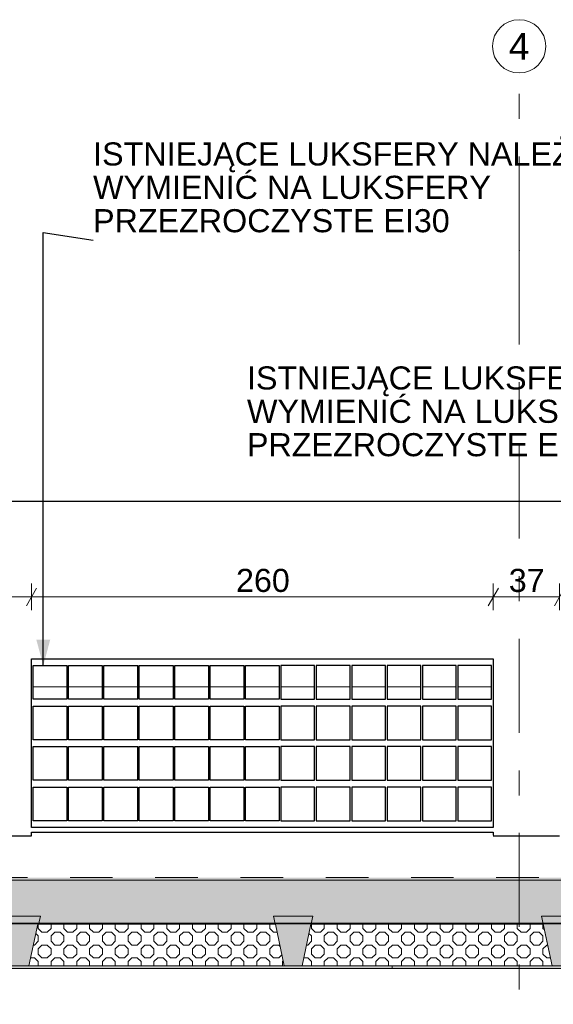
# Model space of a CAD drawing. Header units: centimetres. Extents: x -396 to 14490, y -515 to 1122.
# Tile 69 of 73: x 12446 to 12747, y 497 to 1052. Entities that reach past the tile are written whole.
import ezdxf
from ezdxf.enums import TextEntityAlignment as Align

# ---------------------------------------------------------------- set-up
doc = ezdxf.new("R2010")
doc.units = ezdxf.units.CM
doc.header["$MEASUREMENT"] = 0
for name, pattern in [('Przerywana (2)', [48, 24, -24]), ('Przerywana podwójnie', [109.361107, 52.916665, -21.166666, 14.111111, -21.166666]), ('Wipeout_Contour', [100, 0, -100])]:
    doc.linetypes.add(name, pattern=pattern)
for name, color, linetype, lineweight in [('0_Nr_pióra__13', 7, 'Continuous', 25), ('280-A Dachy Powłoki_Nr_pióra__29', 7, 'Continuous', 20), ('280-A Dachy Powłoki_Nr_pióra__69', 7, 'Continuous', 20), ('299-A Wymiary Opisy_Nr_pióra__11', 7, 'Continuous', 0), ('410-K Osie główne_Nr_pióra__11', 7, 'Continuous', 0), ('410-K Osie główne_Nr_pióra__7', 7, 'Continuous', 20), ('420-K Ściany_Nr_pióra__13', 7, 'Continuous', 25), ('450-K Belki nośne_Nr_pióra__2', 7, 'Continuous', 20), ('450-K Belki_Nr_pióra__13', 7, 'Continuous', 25), ('460 - Stropy_Nr_pióra__12', 7, 'Continuous', 13), ('Nowe_199-Z Wymiary i opisy_Nr_pióra__135', 5, 'Continuous', 20), ('Nowe_420 - Wełna mineralna_Nr_pióra__135', 5, 'Continuous', 0), ('Nowe_Okna Archicada_Nr_pióra__135', 5, 'Continuous', 20), ('Rozbiórka_Okna Archicada_Nr_pióra__13', 7, 'Continuous', 25)]:
    doc.layers.add(name, color=color, linetype=linetype, lineweight=lineweight)
for name, color, linetype in [('280-A Dachy Powłoki', 7, 'Continuous'), ('299-A Wymiary Opisy', 7, 'Continuous'), ('410-K Osie główne', 7, 'Continuous'), ('420-K Ściany', 7, 'Continuous'), ('450-K Belki', 7, 'Continuous'), ('450-K Belki nośne', 7, 'Continuous'), ('460 - Stropy', 7, 'Continuous'), ('Nowe_420 - Wełna mineralna', 7, 'Continuous'), ('Nowe_Okna Archicada', 7, 'Continuous'), ('Rozbiórka_Okna Archicada', 7, 'Continuous')]:
    doc.layers.add(name, color=color, linetype=linetype)
doc.layers.add('280-A Dachy Powłoki_Nr_pióra__49', color=7, linetype='Continuous', lineweight=20, true_color=0xcfd8da)
doc.layers.add('280-A Dachy Powłoki_Nr_pióra__92', color=7, linetype='Continuous', lineweight=20, true_color=0xdfdfdf)
doc.styles.add('STYL_AUTOMATYCZNY_1', font='arial.ttf')
doc.styles.add('STYL_AUTOMATYCZNY_2', font='arial.ttf')
doc.dimstyles.new('STYL_AUTOMATYCZNY__1', dxfattribs={"dimtxt": 13, "dimasz": 7.6, "dimexe": 0.18, "dimexo": 0.0625, "dimgap": 0, "dimtad": 1, "dimtih": 1, "dimtoh": 1, "dimdec": 0, "dimzin": 0, "dimdsep": 46, "dimtxsty": 'STYL_AUTOMATYCZNY_1', "dimblk": 'ARROWHEAD_2', "dimblk1": 'ARROWHEAD_2', "dimblk2": 'ARROWHEAD_2', "dimcen": 0.09, "dimclrd": 7, "dimclre": 7, "dimclrt": 7, "dimadec": 0, "dimazin": 0, "dimtfac": 1, "dimtdec": 4, "dimtmove": 0, "dimatfit": 3, "dimfxl": 0, "dimtolj": 1, "dimtzin": 0, "dimarcsym": 0})
doc.dimstyles.new('STYL_AUTOMATYCZNY__2', dxfattribs={"dimtxt": 13, "dimasz": 7.6, "dimexe": 0.18, "dimexo": 0.0625, "dimgap": 0, "dimtad": 1, "dimdec": 0, "dimzin": 0, "dimdsep": 46, "dimtxsty": 'STYL_AUTOMATYCZNY_1', "dimblk": 'ARROWHEAD_2', "dimblk1": 'ARROWHEAD_2', "dimblk2": 'ARROWHEAD_2', "dimcen": 0.09, "dimclrd": 7, "dimclre": 7, "dimclrt": 7, "dimadec": 0, "dimazin": 0, "dimtfac": 1, "dimtdec": 4, "dimtmove": 0, "dimatfit": 3, "dimfxl": 0, "dimtolj": 1, "dimtzin": 0, "dimarcsym": 0})
doc.dimstyles.new('STYL_AUTOMATYCZNY__3', dxfattribs={"dimtxt": 0.18, "dimasz": 14.592, "dimexe": 0.18, "dimexo": 0.0625, "dimgap": 0, "dimtad": 0, "dimtih": 1, "dimtoh": 1, "dimdec": 4, "dimzin": 0, "dimdsep": 46, "dimcen": 0.09, "dimadec": 0, "dimazin": 0, "dimtfac": 1, "dimtdec": 4, "dimtmove": 0, "dimatfit": 3, "dimldrblk": 'ARROWHEAD_5', "dimfxl": 0, "dimtolj": 1, "dimtzin": 0, "dimarcsym": 0})

# ---------------------------------------------------------------- blocks, each defined once
blk = doc.blocks.new('ElemPrzekroju_120_2', base_point=(13661.33, 21.87))
at = {"layer": '450-K Belki nośne', "linetype": 'Continuous', "lineweight": 0, "true_color": 0x000000}
blk.add_hatch(color=18, dxfattribs=at).paths.add_polyline_path([(12740.13, 547.01), (12746.13, 518.9), (12756.13, 518.9), (12762.13, 547)])
at = {"layer": '450-K Belki nośne_Nr_pióra__2', "color": 7, "linetype": 'Continuous', "lineweight": 20}
for p, q in [((12740.13, 547.01), (12746.13, 518.9)), ((12740.13, 547.01), (12762.13, 547)), ((12762.13, 547), (12756.13, 518.9)), ((12746.13, 518.9), (12756.13, 518.9))]:
    blk.add_line(p, q, dxfattribs=at)
blk = doc.blocks.new('ElemPrzekroju_133_2', base_point=(13661.33, 21.87))
at = {"layer": '450-K Belki nośne', "linetype": 'Continuous', "lineweight": 0, "true_color": 0x000000}
blk.add_hatch(color=18, dxfattribs=at).paths.add_polyline_path([(12451.41, 518.9), (12457.91, 547), (12421.91, 547.01), (12428.41, 518.9)])
at = {"layer": '450-K Belki nośne_Nr_pióra__2', "color": 7, "linetype": 'Continuous', "lineweight": 20}
for p, q in [((12421.91, 547.01), (12428.41, 518.9)), ((12421.91, 547.01), (12457.91, 547)), ((12457.91, 547), (12451.41, 518.9)), ((12428.41, 518.9), (12451.41, 518.9))]:
    blk.add_line(p, q, dxfattribs=at)
blk = doc.blocks.new('ElemPrzekroju_135_2', base_point=(13661.33, 21.87))
at = {"layer": '450-K Belki nośne', "linetype": 'Continuous', "lineweight": 0, "true_color": 0x000000}
blk.add_hatch(color=18, dxfattribs=at).paths.add_polyline_path([(12589.28, 547.01), (12595.28, 518.9), (12605.28, 518.9), (12611.28, 547)])
at = {"layer": '450-K Belki nośne_Nr_pióra__2', "color": 7, "linetype": 'Continuous', "lineweight": 20}
for p, q in [((12589.28, 547.01), (12595.28, 518.9)), ((12589.28, 547.01), (12611.28, 547)), ((12611.28, 547), (12605.28, 518.9)), ((12595.28, 518.9), (12605.28, 518.9))]:
    blk.add_line(p, q, dxfattribs=at)
blk = doc.blocks.new('ElemPrzekroju_141_2', base_point=(13661.33, 21.87))
at = {"layer": '280-A Dachy Powłoki', "linetype": 'Continuous', "lineweight": 0, "true_color": 0x000000}
for points in [[(10655.13, 568.46), (10655.13, 566.96), (13601.85, 567.28), (13601.85, 568.79)], [(10655.13, 542.87), (10786.52, 542.88), (10785.64, 547.01), (10807.64, 547), (10806.76, 542.88), (10937.42, 542.9), (10936.54, 547.01), (10958.54, 547), (10957.66, 542.9), (11087.4, 542.91), (11086.53, 547.01), (11108.53, 547), (11107.65, 542.92), (11239.85, 542.93), (11238.98, 547.01), (11260.98, 547), (11260.11, 542.93), (11388.64, 542.95), (11387.78, 547.01), (11409.78, 547), (11408.91, 542.95), (11536.11, 542.96), (11535.25, 547.01), (11557.25, 547), (11556.38, 542.97), (11688.94, 542.98), (11688.08, 547.01), (11710.08, 547), (11709.22, 542.98), (11837.84, 543), (11836.99, 547.01), (11858.99, 547), (11858.13, 543), (11988.54, 543.01), (11987.69, 547.01), (12009.69, 547), (12008.84, 543.02), (12146.24, 543.03), (12145.39, 547.01), (12167.39, 547), (12166.54, 543.03), (12303.71, 543.05), (12302.86, 547.01), (12324.86, 547), (12324.02, 543.05), (12422.82, 543.06), (12421.91, 547.01), (12457.91, 547), (12457, 543.06), (12590.12, 543.08), (12589.28, 547.01), (12611.28, 547), (12610.44, 543.08), (12740.97, 543.1), (12740.13, 547.01), (12762.13, 547), (12761.3, 543.1), (12891.48, 543.11), (12890.58, 547.01), (12926.58, 547), (12925.68, 543.12), (13025.3, 543.13), (13024.41, 547.01), (13060.41, 547), (13059.51, 543.13), (13192, 543.15), (13191.18, 547.01), (13213.18, 547), (13212.35, 543.15), (13342.54, 543.16), (13341.72, 547.01), (13363.72, 547), (13362.9, 543.16), (13492.58, 543.18), (13491.76, 547.01), (13513.76, 547), (13512.94, 543.18), (13601.85, 543.19), (13601.85, 567.28), (10655.13, 566.96)], [(12457, 543.06), (12456.88, 542.56), (12590.23, 542.58), (12590.12, 543.08)], [(12610.34, 542.58), (12741.07, 542.59), (12740.97, 543.1), (12610.44, 543.08)]]:
    blk.add_hatch(color=18, dxfattribs=at).paths.add_polyline_path(points)
at = {"layer": '280-A Dachy Powłoki_Nr_pióra__29', "color": 7, "linetype": 'Przerywana (2)', "lineweight": 20}
blk.add_line((13602.62, 568.79), (10653.68, 568.46), dxfattribs=at)
at = {"layer": '280-A Dachy Powłoki_Nr_pióra__29', "color": 7, "linetype": 'Continuous', "lineweight": 20}
blk.add_line((13602.63, 543.19), (10653.68, 542.87), dxfattribs=at)
at = {"layer": '280-A Dachy Powłoki_Nr_pióra__49', "color": 254, "linetype": 'Continuous', "lineweight": 20, "true_color": 0xcfd8da}
blk.add_line((13602.63, 542.69), (10653.68, 542.36), dxfattribs=at)
at = {"layer": '280-A Dachy Powłoki_Nr_pióra__69', "color": 7, "linetype": 'Continuous', "lineweight": 20}
blk.add_line((13602.62, 567.28), (10653.68, 566.96), dxfattribs=at)
blk = doc.blocks.new('ElemPrzekroju_168_2', base_point=(13661.33, 21.87))
at = {"layer": '280-A Dachy Powłoki_Nr_pióra__92', "color": 254, "linetype": 'Continuous', "lineweight": 20, "true_color": 0xdfdfdf}
for p, q in [((12472.85, 676.19), (12453.86, 676.19)), ((12492.78, 676.19), (12473.79, 676.19)), ((12512.71, 676.19), (12493.72, 676.19)), ((12532.63, 676.19), (12513.65, 676.19)), ((12552.56, 676.19), (12533.57, 676.19)), ((12572.49, 676.19), (12553.5, 676.19)), ((12592.42, 676.19), (12573.43, 676.19)), ((12612.35, 676.19), (12593.36, 676.19)), ((12632.28, 676.19), (12613.29, 676.19)), ((12652.2, 676.19), (12633.22, 676.19)), ((12672.13, 676.19), (12653.15, 676.19)), ((12692.06, 676.19), (12673.07, 676.19)), ((12711.99, 676.19), (12693, 676.19))]:
    blk.add_line(p, q, dxfattribs=at)
blk = doc.blocks.new('ElemPrzekroju_169_2', base_point=(13661.33, 21.87))
at = {"layer": '420-K Ściany_Nr_pióra__13', "color": 7, "linetype": 'Continuous', "lineweight": 25}
blk.add_line((13345.55, 780.54), (12142.56, 780.54), dxfattribs=at)
blk = doc.blocks.new('ElemPrzekroju_177_2', base_point=(13661.33, 21.87))
at = {"layer": 'Rozbiórka_Okna Archicada_Nr_pióra__13', "color": 7, "linetype": 'Continuous', "lineweight": 25}
for p, q in [((12452.95, 691.87), (12712.95, 691.87)), ((12452.95, 596.87), (12452.95, 691.87)), ((12712.95, 691.87), (12712.95, 596.87)), ((12712.95, 596.87), (12452.95, 596.87))]:
    blk.add_line(p, q, dxfattribs=at)
blk = doc.blocks.new('ElemPrzekroju_218_2', base_point=(13661.33, 21.87))
at = {"layer": '450-K Belki_Nr_pióra__13', "color": 7, "linetype": 'Continuous', "lineweight": 25}
blk.add_line((12609.77, 539.94), (12741.64, 539.94), dxfattribs=at)
blk = doc.blocks.new('ElemPrzekroju_219_2', base_point=(13661.33, 21.87))
at = {"layer": '450-K Belki_Nr_pióra__13', "color": 7, "linetype": 'Continuous', "lineweight": 25}
blk.add_line((12456.28, 539.94), (12590.79, 539.94), dxfattribs=at)
blk = doc.blocks.new('ElemPrzekroju_229_2', base_point=(13661.33, 21.87))
at = {"layer": '460 - Stropy_Nr_pióra__12', "color": 7, "linetype": 'Continuous', "lineweight": 13}
for p, q in [((12590.94, 539.24), (12456.11, 539.24)), ((12741.79, 539.24), (12609.62, 539.24)), ((12593.67, 526.44), (12453.15, 526.44)), ((12744.52, 526.44), (12606.89, 526.44))]:
    blk.add_line(p, q, dxfattribs=at)
blk = doc.blocks.new('ElemPrzekroju_259_2', base_point=(13661.33, 21.87))
at = {"layer": 'Nowe_Okna Archicada_Nr_pióra__135', "color": 5, "linetype": 'Continuous', "lineweight": 25}
for p, q in [((12453.86, 669.07), (12453.86, 688.07)), ((12453.86, 688.07), (12472.86, 688.07)), ((12472.84, 688.07), (12472.84, 669.07)), ((12472.86, 688.07), (12472.86, 669.07)), ((12473.79, 669.07), (12473.79, 688.07)), ((12473.79, 688.07), (12492.79, 688.07)), ((12492.77, 688.07), (12492.77, 669.07)), ((12492.79, 688.07), (12492.79, 669.07)), ((12493.72, 669.07), (12493.72, 688.07)), ((12493.72, 688.07), (12512.72, 688.07)), ((12512.7, 688.07), (12512.7, 669.07)), ((12512.72, 688.07), (12512.72, 669.07)), ((12513.65, 669.07), (12513.65, 688.07)), ((12513.65, 688.07), (12532.65, 688.07)), ((12532.63, 688.07), (12532.63, 669.07)), ((12532.65, 688.07), (12532.65, 669.07)), ((12533.57, 669.07), (12533.57, 688.07)), ((12533.57, 688.07), (12552.57, 688.07)), ((12552.56, 688.07), (12552.56, 669.07)), ((12552.57, 688.07), (12552.57, 669.07)), ((12553.5, 669.07), (12553.5, 688.07)), ((12553.5, 688.07), (12572.5, 688.07)), ((12572.48, 688.07), (12572.48, 669.07)), ((12572.5, 688.07), (12572.5, 669.07)), ((12573.43, 669.07), (12573.43, 688.07)), ((12573.43, 688.07), (12592.43, 688.07)), ((12592.41, 688.07), (12592.41, 669.07)), ((12592.43, 688.07), (12592.43, 669.07)), ((12612.36, 688.07), (12593.36, 688.07)), ((12593.36, 688.07), (12593.36, 669.07)), ((12612.34, 669.07), (12612.34, 688.07)), ((12612.36, 669.07), (12612.36, 688.07)), ((12632.29, 688.07), (12613.29, 688.07)), ((12613.29, 688.07), (12613.29, 669.07)), ((12632.27, 669.07), (12632.27, 688.07)), ((12632.29, 669.07), (12632.29, 688.07)), ((12652.22, 688.07), (12633.22, 688.07)), ((12633.22, 688.07), (12633.22, 669.07)), ((12652.2, 669.07), (12652.2, 688.07)), ((12652.22, 669.07), (12652.22, 688.07)), ((12672.15, 688.07), (12653.15, 688.07)), ((12653.15, 688.07), (12653.15, 669.07)), ((12672.13, 669.07), (12672.13, 688.07)), ((12672.15, 669.07), (12672.15, 688.07)), ((12692.07, 688.07), (12673.07, 688.07)), ((12673.07, 688.07), (12673.07, 669.07)), ((12692.06, 669.07), (12692.06, 688.07)), ((12692.07, 669.07), (12692.07, 688.07)), ((12712, 688.07), (12693, 688.07)), ((12693, 688.07), (12693, 669.07)), ((12711.98, 669.07), (12711.98, 688.07)), ((12712, 669.07), (12712, 688.07)), ((12712.93, 691.87), (12712.93, 596.87)), ((12472.86, 669.07), (12453.86, 669.07)), ((12492.79, 669.07), (12473.79, 669.07)), ((12512.72, 669.07), (12493.72, 669.07)), ((12532.65, 669.07), (12513.65, 669.07)), ((12552.57, 669.07), (12533.57, 669.07)), ((12572.5, 669.07), (12553.5, 669.07)), ((12592.43, 669.07), (12573.43, 669.07)), ((12593.36, 669.07), (12612.36, 669.07)), ((12613.29, 669.07), (12632.29, 669.07)), ((12633.22, 669.07), (12652.22, 669.07)), ((12653.15, 669.07), (12672.15, 669.07)), ((12673.07, 669.07), (12692.07, 669.07)), ((12693, 669.07), (12712, 669.07)), ((12453.86, 646.27), (12453.86, 665.27)), ((12453.86, 665.27), (12472.86, 665.27)), ((12472.84, 665.27), (12472.84, 646.27)), ((12472.86, 665.27), (12472.86, 646.27)), ((12473.79, 646.27), (12473.79, 665.27)), ((12473.79, 665.27), (12492.79, 665.27)), ((12492.77, 665.27), (12492.77, 646.27)), ((12492.79, 665.27), (12492.79, 646.27)), ((12493.72, 646.27), (12493.72, 665.27)), ((12493.72, 665.27), (12512.72, 665.27)), ((12512.7, 665.27), (12512.7, 646.27)), ((12512.72, 665.27), (12512.72, 646.27)), ((12513.65, 646.27), (12513.65, 665.27)), ((12513.65, 665.27), (12532.65, 665.27)), ((12532.63, 665.27), (12532.63, 646.27)), ((12532.65, 665.27), (12532.65, 646.27)), ((12533.57, 646.27), (12533.57, 665.27)), ((12533.57, 665.27), (12552.57, 665.27)), ((12552.56, 665.27), (12552.56, 646.27)), ((12552.57, 665.27), (12552.57, 646.27)), ((12553.5, 646.27), (12553.5, 665.27)), ((12553.5, 665.27), (12572.5, 665.27)), ((12572.48, 665.27), (12572.48, 646.27)), ((12572.5, 665.27), (12572.5, 646.27)), ((12573.43, 646.27), (12573.43, 665.27)), ((12573.43, 665.27), (12592.43, 665.27)), ((12592.41, 665.27), (12592.41, 646.27)), ((12592.43, 665.27), (12592.43, 646.27)), ((12612.36, 665.27), (12593.36, 665.27)), ((12593.36, 665.27), (12593.36, 646.27)), ((12612.34, 646.27), (12612.34, 665.27)), ((12612.36, 646.27), (12612.36, 665.27)), ((12632.29, 665.27), (12613.29, 665.27)), ((12613.29, 665.27), (12613.29, 646.27)), ((12632.27, 646.27), (12632.27, 665.27)), ((12632.29, 646.27), (12632.29, 665.27)), ((12652.22, 665.27), (12633.22, 665.27)), ((12633.22, 665.27), (12633.22, 646.27)), ((12652.2, 646.27), (12652.2, 665.27)), ((12652.22, 646.27), (12652.22, 665.27)), ((12672.15, 665.27), (12653.15, 665.27)), ((12653.15, 665.27), (12653.15, 646.27)), ((12672.13, 646.27), (12672.13, 665.27)), ((12672.15, 646.27), (12672.15, 665.27)), ((12692.07, 665.27), (12673.07, 665.27)), ((12673.07, 665.27), (12673.07, 646.27)), ((12692.06, 646.27), (12692.06, 665.27)), ((12692.07, 646.27), (12692.07, 665.27)), ((12712, 665.27), (12693, 665.27)), ((12693, 665.27), (12693, 646.27)), ((12711.98, 646.27), (12711.98, 665.27)), ((12712, 646.27), (12712, 665.27)), ((12472.86, 646.27), (12453.86, 646.27)), ((12492.79, 646.27), (12473.79, 646.27)), ((12512.72, 646.27), (12493.72, 646.27)), ((12532.65, 646.27), (12513.65, 646.27)), ((12552.57, 646.27), (12533.57, 646.27)), ((12572.5, 646.27), (12553.5, 646.27)), ((12592.43, 646.27), (12573.43, 646.27)), ((12593.36, 646.27), (12612.36, 646.27)), ((12613.29, 646.27), (12632.29, 646.27)), ((12633.22, 646.27), (12652.22, 646.27)), ((12653.15, 646.27), (12672.15, 646.27)), ((12673.07, 646.27), (12692.07, 646.27)), ((12693, 646.27), (12712, 646.27)), ((12453.86, 623.47), (12453.86, 642.47)), ((12453.86, 642.47), (12472.86, 642.47)), ((12472.84, 642.47), (12472.84, 623.47)), ((12472.86, 642.47), (12472.86, 623.47)), ((12473.79, 623.47), (12473.79, 642.47)), ((12473.79, 642.47), (12492.79, 642.47)), ((12492.77, 642.47), (12492.77, 623.47)), ((12492.79, 642.47), (12492.79, 623.47)), ((12493.72, 623.47), (12493.72, 642.47)), ((12493.72, 642.47), (12512.72, 642.47)), ((12512.7, 642.47), (12512.7, 623.47)), ((12512.72, 642.47), (12512.72, 623.47)), ((12513.65, 623.47), (12513.65, 642.47)), ((12513.65, 642.47), (12532.65, 642.47)), ((12532.63, 642.47), (12532.63, 623.47)), ((12532.65, 642.47), (12532.65, 623.47)), ((12533.57, 623.47), (12533.57, 642.47)), ((12533.57, 642.47), (12552.57, 642.47)), ((12552.56, 642.47), (12552.56, 623.47)), ((12552.57, 642.47), (12552.57, 623.47)), ((12553.5, 623.47), (12553.5, 642.47)), ((12553.5, 642.47), (12572.5, 642.47)), ((12572.48, 642.47), (12572.48, 623.47)), ((12572.5, 642.47), (12572.5, 623.47)), ((12573.43, 623.47), (12573.43, 642.47)), ((12573.43, 642.47), (12592.43, 642.47)), ((12592.41, 642.47), (12592.41, 623.47)), ((12592.43, 642.47), (12592.43, 623.47)), ((12612.36, 642.47), (12593.36, 642.47)), ((12593.36, 642.47), (12593.36, 623.47)), ((12612.34, 623.47), (12612.34, 642.47)), ((12612.36, 623.47), (12612.36, 642.47)), ((12632.29, 642.47), (12613.29, 642.47)), ((12613.29, 642.47), (12613.29, 623.47)), ((12632.27, 623.47), (12632.27, 642.47)), ((12632.29, 623.47), (12632.29, 642.47)), ((12652.22, 642.47), (12633.22, 642.47)), ((12633.22, 642.47), (12633.22, 623.47)), ((12652.2, 623.47), (12652.2, 642.47)), ((12652.22, 623.47), (12652.22, 642.47)), ((12672.15, 642.47), (12653.15, 642.47)), ((12653.15, 642.47), (12653.15, 623.47)), ((12672.13, 623.47), (12672.13, 642.47)), ((12672.15, 623.47), (12672.15, 642.47)), ((12692.07, 642.47), (12673.07, 642.47)), ((12673.07, 642.47), (12673.07, 623.47)), ((12692.06, 623.47), (12692.06, 642.47)), ((12692.07, 623.47), (12692.07, 642.47)), ((12712, 642.47), (12693, 642.47)), ((12693, 642.47), (12693, 623.47)), ((12711.98, 623.47), (12711.98, 642.47)), ((12712, 623.47), (12712, 642.47)), ((12472.86, 623.47), (12453.86, 623.47)), ((12492.79, 623.47), (12473.79, 623.47)), ((12512.72, 623.47), (12493.72, 623.47)), ((12532.65, 623.47), (12513.65, 623.47)), ((12552.57, 623.47), (12533.57, 623.47)), ((12572.5, 623.47), (12553.5, 623.47)), ((12592.43, 623.47), (12573.43, 623.47)), ((12593.36, 623.47), (12612.36, 623.47)), ((12613.29, 623.47), (12632.29, 623.47)), ((12633.22, 623.47), (12652.22, 623.47)), ((12653.15, 623.47), (12672.15, 623.47)), ((12673.07, 623.47), (12692.07, 623.47)), ((12693, 623.47), (12712, 623.47)), ((12453.86, 600.67), (12453.86, 619.67)), ((12453.86, 619.67), (12472.86, 619.67)), ((12472.84, 619.67), (12472.84, 600.67)), ((12472.86, 619.67), (12472.86, 600.67)), ((12473.79, 600.67), (12473.79, 619.67)), ((12473.79, 619.67), (12492.79, 619.67)), ((12492.77, 619.67), (12492.77, 600.67)), ((12492.79, 619.67), (12492.79, 600.67)), ((12493.72, 600.67), (12493.72, 619.67)), ((12493.72, 619.67), (12512.72, 619.67)), ((12512.7, 619.67), (12512.7, 600.67)), ((12512.72, 619.67), (12512.72, 600.67)), ((12513.65, 600.67), (12513.65, 619.67)), ((12513.65, 619.67), (12532.65, 619.67)), ((12532.63, 619.67), (12532.63, 600.67)), ((12532.65, 619.67), (12532.65, 600.67)), ((12533.57, 600.67), (12533.57, 619.67)), ((12533.57, 619.67), (12552.57, 619.67)), ((12552.56, 619.67), (12552.56, 600.67)), ((12552.57, 619.67), (12552.57, 600.67)), ((12553.5, 600.67), (12553.5, 619.67)), ((12553.5, 619.67), (12572.5, 619.67)), ((12572.48, 619.67), (12572.48, 600.67)), ((12572.5, 619.67), (12572.5, 600.67)), ((12573.43, 600.67), (12573.43, 619.67)), ((12573.43, 619.67), (12592.43, 619.67)), ((12592.41, 619.67), (12592.41, 600.67)), ((12592.43, 619.67), (12592.43, 600.67)), ((12612.36, 619.67), (12593.36, 619.67)), ((12593.36, 619.67), (12593.36, 600.67)), ((12612.34, 600.67), (12612.34, 619.67)), ((12612.36, 600.67), (12612.36, 619.67)), ((12632.29, 619.67), (12613.29, 619.67)), ((12613.29, 619.67), (12613.29, 600.67)), ((12632.27, 600.67), (12632.27, 619.67)), ((12632.29, 600.67), (12632.29, 619.67)), ((12652.22, 619.67), (12633.22, 619.67)), ((12633.22, 619.67), (12633.22, 600.67)), ((12652.2, 600.67), (12652.2, 619.67)), ((12652.22, 600.67), (12652.22, 619.67)), ((12672.15, 619.67), (12653.15, 619.67)), ((12653.15, 619.67), (12653.15, 600.67)), ((12672.13, 600.67), (12672.13, 619.67)), ((12672.15, 600.67), (12672.15, 619.67)), ((12692.07, 619.67), (12673.07, 619.67)), ((12673.07, 619.67), (12673.07, 600.67)), ((12692.06, 600.67), (12692.06, 619.67)), ((12692.07, 600.67), (12692.07, 619.67)), ((12712, 619.67), (12693, 619.67)), ((12693, 619.67), (12693, 600.67)), ((12711.98, 600.67), (12711.98, 619.67)), ((12712, 600.67), (12712, 619.67)), ((12472.86, 600.67), (12453.86, 600.67)), ((12492.79, 600.67), (12473.79, 600.67)), ((12512.72, 600.67), (12493.72, 600.67)), ((12532.65, 600.67), (12513.65, 600.67)), ((12552.57, 600.67), (12533.57, 600.67)), ((12572.5, 600.67), (12553.5, 600.67)), ((12592.43, 600.67), (12573.43, 600.67)), ((12593.36, 600.67), (12612.36, 600.67)), ((12613.29, 600.67), (12632.29, 600.67)), ((12633.22, 600.67), (12652.22, 600.67)), ((12653.15, 600.67), (12672.15, 600.67)), ((12673.07, 600.67), (12692.07, 600.67)), ((12693, 600.67), (12712, 600.67))]:
    blk.add_line(p, q, dxfattribs=at)
blk = doc.blocks.new('*D320', base_point=(13661.33, 21.87))
at = {"layer": '299-A Wymiary Opisy_Nr_pióra__11', "color": 7, "linetype": 'Continuous', "lineweight": 0}
for p, q in [((13713.89, 571.15), (13703.89, 576.92)), ((13708.89, 574.04), (13708.89, 578.93)), ((13716.39, 574.04), (13701.39, 574.04)), ((13708.89, 431.87), (13708.89, 574.04)), ((13703.89, 434.76), (13713.89, 428.99)), ((13716.39, 431.87), (13701.39, 431.87))]:
    blk.add_line(p, q, dxfattribs=at)
at = {"layer": '299-A Wymiary Opisy_Nr_pióra__11', "color": 7, "lineweight": 0, "insert": (13706.29, 488.08), "char_height": 13, "attachment_point": 7, "rotation": 90, "style": 'STYL_AUTOMATYCZNY_1'}
blk.add_mtext('\\A1;{\\pql;\\fArial|b0|i0|c238|p0;\\W1.000000;142}', dxfattribs=at)
blk = doc.blocks.new('ARROWHEAD_2')
at = {"color": 0, "linetype": 'Continuous', "lineweight": 0}
for p, q in [((0, 0), (-1, 0)), ((-0.378, -0.655), (0.378, 0.655))]:
    blk.add_line(p, q, dxfattribs=at)
blk = doc.blocks.new('ARROWHEAD_5')
at = {"linetype": 'Continuous', "lineweight": 0}
blk.add_hatch(color=0, dxfattribs=at).paths.add_polyline_path([(-1, 0.2679), (0, 0), (-1, -0.2679)])
at = {"color": 0, "linetype": 'Continuous', "lineweight": 0}
blk.add_line((0, 0), (-1, 0), dxfattribs=at)
blk = doc.blocks.new('Standardowy znacznik osi[11]_2', base_point=(12727.52, 1021.87))
at = {"layer": '410-K Osie główne_Nr_pióra__11', "color": 7, "linetype": 'Przerywana podwójnie', "lineweight": 0}
for q in [(12727.52, 1021.87), (12727.52, -278.13)]:
    blk.add_line((12727.52, 921.87), q, dxfattribs=at)
blk.add_point((12727.52, 921.87), dxfattribs=at)
blk.add_point((12727.52, 921.87), dxfattribs=at)
at = {"layer": '410-K Osie główne_Nr_pióra__7', "color": 7, "linetype": 'Continuous', "lineweight": 20}
blk.add_circle((12727.52, 1036.87), 15, dxfattribs=at)
at = {"layer": '410-K Osie główne_Nr_pióra__11', "color": 7, "lineweight": 0, "style": 'STYL_AUTOMATYCZNY_2'}
for tag, p in [('AC_MarkerText_1_0', (12727.52, 1044.37)), ('AC_MarkerText_1_1', (12727.52, -385.63))]:
    blk.add_attdef(tag, text='', height=15, rotation=360, dxfattribs=at).set_placement(p, align=Align.TOP_CENTER)
blk = doc.blocks.new('*D349', base_point=(13661.33, 21.87))
at = {"layer": '299-A Wymiary Opisy_Nr_pióra__11', "color": 7, "linetype": 'Continuous', "lineweight": 0}
for p, q in [((12410.66, 719.26), (12410.66, 734.26)), ((12452.95, 719.26), (12452.95, 734.26)), ((12413.55, 731.76), (12407.77, 721.76)), ((12410.66, 726.76), (12452.95, 726.76)), ((12455.84, 731.76), (12450.06, 721.76))]:
    blk.add_line(p, q, dxfattribs=at)
at = {"layer": '299-A Wymiary Opisy_Nr_pióra__11', "color": 7, "lineweight": 0, "insert": (12421.89, 729.36), "char_height": 13, "attachment_point": 7, "style": 'STYL_AUTOMATYCZNY_1'}
blk.add_mtext('\\A1;{\\pql;\\fArial|b0|i0|c238|p0;\\W1.000000;42}', dxfattribs=at)
blk = doc.blocks.new('*D350', base_point=(13661.33, 21.87))
at = {"layer": '299-A Wymiary Opisy_Nr_pióra__11', "color": 7, "linetype": 'Continuous', "lineweight": 0}
for p, q in [((12452.95, 719.26), (12452.95, 734.26)), ((12712.95, 719.26), (12712.95, 734.26)), ((12455.84, 731.76), (12450.06, 721.76)), ((12452.95, 726.76), (12712.95, 726.76)), ((12715.84, 731.76), (12710.06, 721.76))]:
    blk.add_line(p, q, dxfattribs=at)
at = {"layer": '299-A Wymiary Opisy_Nr_pióra__11', "color": 7, "lineweight": 0, "insert": (12568.08, 729.36), "char_height": 13, "attachment_point": 7, "style": 'STYL_AUTOMATYCZNY_1'}
blk.add_mtext('\\A1;{\\pql;\\fArial|b0|i0|c238|p0;\\W1.000000;260}', dxfattribs=at)
blk = doc.blocks.new('*D351', base_point=(13661.33, 21.87))
at = {"layer": '299-A Wymiary Opisy_Nr_pióra__11', "color": 7, "linetype": 'Continuous', "lineweight": 0}
for p, q in [((12712.95, 719.26), (12712.95, 734.26)), ((12750.22, 719.26), (12750.22, 734.26)), ((12715.84, 731.76), (12710.06, 721.76)), ((12712.95, 726.76), (12750.22, 726.76)), ((12753.11, 731.76), (12747.34, 721.76))]:
    blk.add_line(p, q, dxfattribs=at)
at = {"layer": '299-A Wymiary Opisy_Nr_pióra__11', "color": 7, "lineweight": 0, "insert": (12721.67, 729.36), "char_height": 13, "attachment_point": 7, "style": 'STYL_AUTOMATYCZNY_1'}
blk.add_mtext('\\A1;{\\pql;\\fArial|b0|i0|c238|p0;\\W1.000000;37}', dxfattribs=at)

msp = doc.modelspace()

# ---------------------------------------------------------------- linework, layer by layer
at = {"layer": '0_Nr_pióra__13', "color": 7, "linetype": 'Continuous', "lineweight": 25}
for p, q in [((12452.95, 592.21), (12452.95, 594.18)), ((12452.95, 594.18), (12712.92, 594.18)), ((12712.92, 594.18), (12712.95, 592.5)), ((12409.66, 592.2), (12452.95, 592.21)), ((12712.95, 592.13), (12750.23, 592.13))]:
    msp.add_line(p, q, dxfattribs=at)

# ---------------------------------------------------------------- block references
at = {"layer": '280-A Dachy Powłoki', "lineweight": 0}
for name in ['ElemPrzekroju_168_2', 'ElemPrzekroju_141_2']:
    msp.add_blockref(name, (13661.33, 21.87), dxfattribs=at)
at = {"layer": '420-K Ściany', "lineweight": 0}
msp.add_blockref('ElemPrzekroju_169_2', (13661.33, 21.87), dxfattribs=at)
at = {"layer": '450-K Belki', "lineweight": 0}
for name in ['ElemPrzekroju_219_2', 'ElemPrzekroju_218_2']:
    msp.add_blockref(name, (13661.33, 21.87), dxfattribs=at)
at = {"layer": '450-K Belki nośne', "lineweight": 0}
for name in ['ElemPrzekroju_133_2', 'ElemPrzekroju_135_2', 'ElemPrzekroju_120_2']:
    msp.add_blockref(name, (13661.33, 21.87), dxfattribs=at)
at = {"layer": '460 - Stropy', "lineweight": 0}
msp.add_blockref('ElemPrzekroju_229_2', (13661.33, 21.87), dxfattribs=at)
at = {"layer": 'Nowe_Okna Archicada', "lineweight": 0}
msp.add_blockref('ElemPrzekroju_259_2', (13661.33, 21.87), dxfattribs=at)
at = {"layer": 'Rozbiórka_Okna Archicada', "lineweight": 0}
msp.add_blockref('ElemPrzekroju_177_2', (13661.33, 21.87), dxfattribs=at)

# ---------------------------------------------------------------- texts
at = {"layer": 'Nowe_199-Z Wymiary i opisy_Nr_pióra__135', "color": 5, "linetype": 'Continuous', "lineweight": 20, "char_height": 13, "attachment_point": 7, "line_spacing_factor": 0.867244, "style": 'STYL_AUTOMATYCZNY_1'}
for insert in [(12487.62, 931.97), (12574.27, 805.81)]:
    msp.add_mtext('\\A1;{\\pql;\\fArial|b0|i0|c238|p0;\\W1.000000;ISTNIEJĄCE \\fArial|b0|i0|c238|p0;\\W1.000000;LUKSFERY \\fArial|b0|i0|c238|p0;\\W1.000000;NALEŻY \\P\\pql;\\fArial|b0|i0|c238|p0;\\W1.000000;WYMIENIĆ NA LUKSFERY\\P\\pql;\\fArial|b0|i0|c238|p0;\\W1.000000;PRZEZROCZYSTE EI30}', dxfattribs=dict(at, insert=insert))

# ---------------------------------------------------------------- dimensions: what is measured, and where the dimension line sits
at = {"layer": '299-A Wymiary Opisy', "color": 7, "linetype": 'Continuous', "lineweight": 0}
for base, p1, p2, picture, middle in [((12452.95, 726.76), (12410.66, 691.87), (12452.95, 691.87), '*D349', (12431.78, 735.86)), ((12712.95, 726.76), (12452.95, 691.87), (12712.95, 691.87), '*D350', (12582.92, 735.86)), ((12750.22, 726.76), (12712.95, 691.87), (12750.22, 691.87), '*D351', (12731.56, 735.86))]:
    dim = msp.add_linear_dim(base=base, p1=p1, p2=p2, dimstyle='STYL_AUTOMATYCZNY__1', dxfattribs=at)
    dim.commit()
    dim.dimension.update_dxf_attribs({"geometry": picture, "text_midpoint": middle, "dimtype": 160})

# ---------------------------------------------------------------- leaders
at = {"layer": 'Nowe_199-Z Wymiary i opisy_Nr_pióra__135', "color": 5, "linetype": 'Continuous', "lineweight": 20, "annotation_type": 0, "has_hookline": 1, "text_width": 279.51}
for points, hookline_direction in [([(12459.57, 688.07), (12459.57, 931.97), (12487.62, 927.73)], 0), ([(12882.05, 691.87), (12882.05, 805.81), (12854.66, 801.58)], 1)]:
    msp.add_leader(points, dimstyle='STYL_AUTOMATYCZNY__3', dxfattribs=dict(at, hookline_direction=hookline_direction))

# ---------------------------------------------------------------- next in the draw order: wipeouts: each hides what was drawn before it
at = {"color": 254, "linetype": 'Wipeout_Contour', "lineweight": 0, "ltscale": 50138.347065}
msp.add_wipeout([(12456.42, 542.39), (12451.41, 518.91), (12595.28, 518.91), (12590.26, 542.41)], dxfattribs=at).dxf.layer = 'Nowe_420 - Wełna mineralna'
at = {"color": 254, "linetype": 'Wipeout_Contour', "lineweight": 0, "ltscale": 50747.253472}
msp.add_wipeout([(12610.29, 542.4), (12605.28, 518.91), (12746.13, 518.91), (12741.11, 542.41)], dxfattribs=at).dxf.layer = 'Nowe_420 - Wełna mineralna'

# ---------------------------------------------------------------- next in the draw order: hatches: boundary and pattern name
at = {"layer": 'Nowe_420 - Wełna mineralna_Nr_pióra__135', "linetype": 'Continuous', "lineweight": 13}
h = msp.add_hatch(dxfattribs=at)
h.set_pattern_fill('Kółka_1___3X3_0002', color=5, style=0, pattern_type=2)
h.set_pattern_definition([(0, (12523.979, 530.66), (0, 7.24264), [3, -4.24264]), (90, (12521.8575, 532.7815), (-7.24264, 0), [3, -4.24264]), (45, (12521.858, 535.782), (-7.2426, 7.2426), [3, -7.2426]), (45, (12526.979, 530.66), (-7.2426, 7.2426), [3, -7.2426]), (315, (12521.858, 532.782), (7.2426, 7.2426), [3, -7.2426]), (315, (12526.979, 537.903), (7.2426, 7.2426), [3, -7.2426])])
h.paths.add_polyline_path([(12456.42, 542.39), (12451.41, 518.91), (12595.28, 518.91), (12590.26, 542.41)])
h = msp.add_hatch(dxfattribs=at)
h.set_pattern_fill('Kółka_1___3X3_0002', color=5, style=0, pattern_type=2)
h.set_pattern_definition([(0, (12677.8514, 530.6614), (0, 7.24264), [3, -4.24264]), (90, (12675.73, 532.783), (-7.24264, 0), [3, -4.24264]), (45, (12675.73, 535.783), (-7.2426, 7.2426), [3, -7.2426]), (45, (12680.851, 530.661), (-7.2426, 7.2426), [3, -7.2426]), (315, (12675.73, 532.783), (7.2426, 7.2426), [3, -7.2426]), (315, (12680.851, 537.904), (7.2426, 7.2426), [3, -7.2426])])
h.paths.add_polyline_path([(12610.29, 542.4), (12605.28, 518.91), (12746.13, 518.91), (12741.11, 542.41)])
at = {"layer": 'Nowe_420 - Wełna mineralna_Nr_pióra__135', "linetype": 'Continuous', "lineweight": 0, "true_color": 0x0000bf}
for points in [[(12405.93, 518.9), (12655.94, 518.9), (12655.94, 517.5), (12405.93, 517.5)], [(12655.94, 518.9), (12905.94, 518.9), (12905.94, 517.5), (12655.94, 517.5)]]:
    msp.add_hatch(color=172, dxfattribs=at).paths.add_polyline_path(points)

# ---------------------------------------------------------------- next in the draw order: linework, layer by layer
at = {"layer": 'Nowe_420 - Wełna mineralna_Nr_pióra__135', "color": 5, "linetype": 'Continuous', "lineweight": 20, "flags": 128}
for points in [[(12456.42, 542.39), (12451.41, 518.91), (12595.28, 518.91), (12590.26, 542.41)], [(12610.29, 542.4), (12605.28, 518.91), (12746.13, 518.91), (12741.11, 542.41)], [(12405.93, 518.9), (12655.94, 518.9), (12655.94, 517.5), (12405.93, 517.5)], [(12655.94, 518.9), (12905.94, 518.9), (12905.94, 517.5), (12655.94, 517.5)]]:
    msp.add_lwpolyline(points, close=True, dxfattribs=at)

# ---------------------------------------------------------------- next in the draw order: block references
at = {"layer": '410-K Osie główne', "color": 7, "linetype": 'Continuous', "lineweight": 20}
ref = msp.add_blockref('Standardowy znacznik osi[11]_2', (12727.52, 1021.87), dxfattribs=at)
ref.add_attrib('AC_MarkerText_1', '4', dxfattribs={"layer": '410-K Osie główne_Nr_pióra__11', "color": 7, "lineweight": 0, "height": 15, "rotation": 360, "style": 'STYL_AUTOMATYCZNY_2'}).set_placement((12727.52, 1044.37), align=Align.TOP_CENTER)

# ---------------------------------------------------------------- next in the draw order: dimensions: what is measured, and where the dimension line sits
at = {"layer": '299-A Wymiary Opisy', "color": 7, "linetype": 'Continuous', "lineweight": 0}
dim = msp.add_linear_dim(base=(13708.89, 574.04), p1=(10591.68, 431.87), p2=(13665.19, 574.04), angle=90, dimstyle='STYL_AUTOMATYCZNY__2', dxfattribs=at)
dim.commit()
dim.dimension.update_dxf_attribs({"geometry": '*D320', "text_midpoint": (13699.79, 502.92), "dimtype": 160, "text_rotation": 90})

doc.saveas('drawing.dxf')
